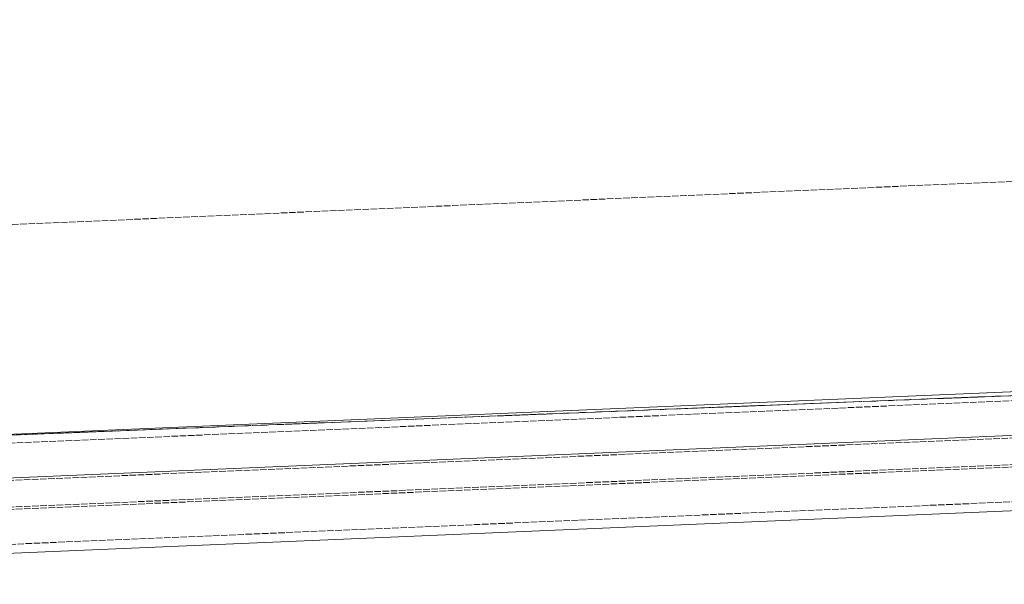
# Model space of a CAD drawing. Header units: millimetres. Extents: x -15129 to 9171, y -18789 to 5877.
# Tile 198 of 256: x -10537 to -10084, y -1235 to -975. Entities that reach past the tile are written whole.
import ezdxf

# ---------------------------------------------------------------- set-up
doc = ezdxf.new("R2010")
doc.units = ezdxf.units.MM
doc.linetypes.add('ACAD_ISO02W100', pattern=[15, 12, -3])
doc.linetypes.add('ACAD_ISO04W100', pattern=[30, 24, -3, 0, -3])
for name, color, linetype in [('AS_Belki', 145, 'Continuous'), ('AS_Sciany betonowe', 252, 'Continuous'), ('AS_Siatki', 72, 'Continuous')]:
    doc.layers.add(name, color=color, linetype=linetype)

msp = doc.modelspace()

# ---------------------------------------------------------------- linework, layer by layer
at = {"layer": 'AS_Belki', "color": 145, "linetype": 'Continuous', "lineweight": 13, "ltscale": 0.25}
for p, q in [((-9887.4, -1137.78), (-10867.85, -1179.35)), ((-9876.55, -1157.47), (-10880.29, -1200.03)), ((-10878.83, -1234.56), (-9875.09, -1192.01))]:
    msp.add_line(p, q, dxfattribs=at)
at = {"layer": 'AS_Belki', "color": 84, "linetype": 'ACAD_ISO02W100', "lineweight": 13, "ltscale": 0.25}
for p, q in [((-9879.73, -1141.56), (-10878.47, -1183.91)), ((-9876.51, -1158.55), (-10880.24, -1201.11)), ((-10879.72, -1213.37), (-9876, -1170.81)), ((-10879.69, -1214.45), (-9875.95, -1171.9)), ((-10879, -1230.47), (-9875.27, -1187.91))]:
    msp.add_line(p, q, dxfattribs=at)
at = {"layer": 'AS_Sciany betonowe', "color": 145, "linetype": 'ACAD_ISO02W100', "lineweight": 13, "ltscale": 0.25}
msp.add_line((-489.39, -634.96), (-12160.18, -1139.01), dxfattribs=at)
at = {"layer": 'AS_Sciany betonowe', "color": 84, "linetype": 'ACAD_ISO02W100', "lineweight": 13, "ltscale": 0.25}
msp.add_line((-9808.65, -1137.03), (-10676.34, -1171.23), dxfattribs=at)
at = {"layer": 'AS_Siatki', "color": 20, "linetype": 'ACAD_ISO04W100', "lineweight": 13, "ltscale": 0.25}
msp.add_line((-491.11, -769.7), (-12256.44, -1233.53), dxfattribs=at)

doc.saveas('drawing.dxf')
